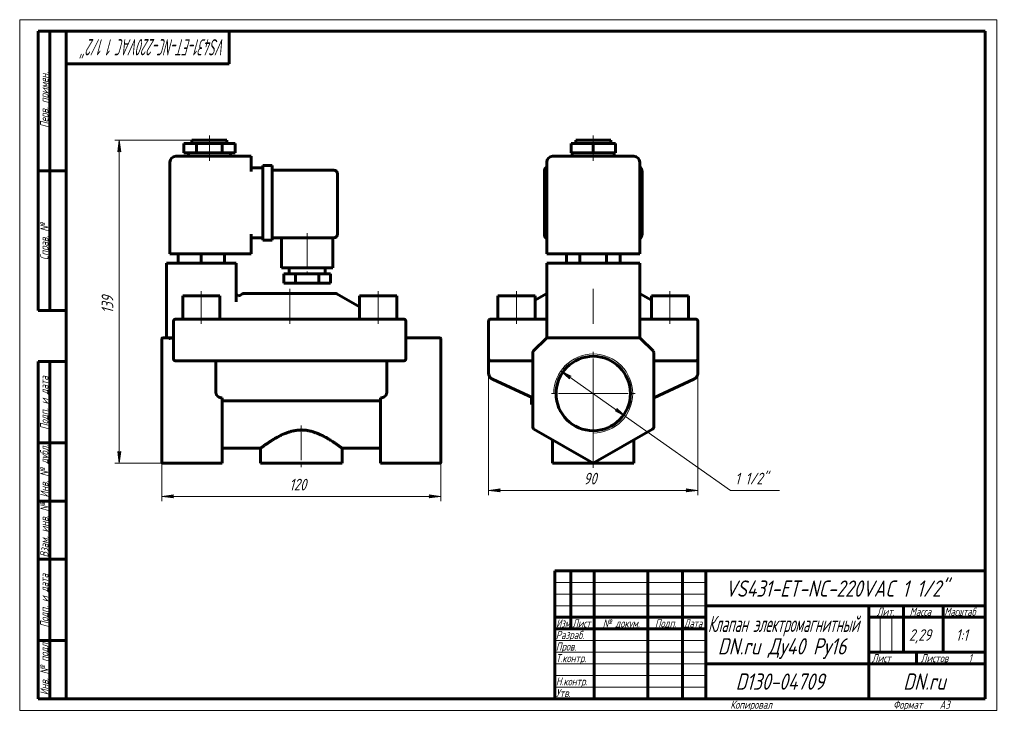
# Model space of a CAD drawing. Header units: millimetres. Extents: x 0 to 423, y 0 to 297.
import ezdxf

# ---------------------------------------------------------------- set-up
doc = ezdxf.new("R2010")
doc.units = ezdxf.units.MM
for name, pattern in [('K5LT_AXLED', [19.5, 15, -1.5, 1.5, -1.5]), ('K5LT_BASIC', [0]), ('K5LT_THIN', [0])]:
    doc.linetypes.add(name, pattern=pattern)
doc.layers.add('Системный слой', color=7, linetype='Continuous')
doc.layers.add('Системный слой (1)', color=7, linetype='Continuous', true_color=0x6c6c6c)
doc.styles.add('KDIMTEXTSTYLE', font='GOST_AU.SHX', dxfattribs={"width": 0.96, "oblique": 15, "height": 5})
doc.styles.add('KTEXTSTYLE', font='GOST_AU.SHX', dxfattribs={"width": 0.96, "height": 5})
doc.dimstyles.new('KDIMSTYLE (1.00)', dxfattribs={"dimtxt": 5, "dimasz": 1, "dimexe": 2, "dimexo": 0, "dimgap": 1, "dimtad": 1, "dimtxsty": 'KDIMTEXTSTYLE', "dimsah": 1, "dimcen": 0, "dimdle": 1, "dimadec": 0, "dimazin": 0, "dimtfac": 0.667, "dimtmove": 0, "dimatfit": 3, "dimfxl": 1, "dimtvp": 1, "dimtolj": 1, "dimtzin": 0, "dimarcsym": 0})

# ---------------------------------------------------------------- blocks, each defined once
blk = doc.blocks.new('U0')
at = {"layer": 'Системный слой (1)', "color": 150, "linetype": 'K5LT_BASIC', "lineweight": 60, "true_color": 0x0080ff}
for q in [(266.56, 172.84), (266.56, 172.83), (266.56, 172.83)]:
    blk.add_line((266.56, 172.83), q, dxfattribs=at)
blk = doc.blocks.new('U1')
at = {"layer": 'Системный слой (1)', "color": 150, "linetype": 'K5LT_BASIC', "lineweight": 60, "true_color": 0x0080ff}
for q in [(226.27, 159.95), (226.56, 160.24)]:
    blk.add_line((226.56, 160.24), q, dxfattribs=at)
blk = doc.blocks.new('U2')
at = {"layer": 'Системный слой (1)', "color": 150, "linetype": 'K5LT_BASIC', "lineweight": 60, "true_color": 0x0080ff}
for p, q in [((226.36, 160.04), (226.32, 160)), ((226.41, 160.09), (226.4, 160.09))]:
    blk.add_line(p, q, dxfattribs=at)
blk = doc.blocks.new('U3')
at = {"layer": 'Системный слой (1)', "color": 150, "linetype": 'K5LT_BASIC', "lineweight": 60, "true_color": 0x0080ff}
for q in [(266.56, 160.24), (266.85, 159.95)]:
    blk.add_line((266.56, 160.24), q, dxfattribs=at)
blk = doc.blocks.new('U4')
at = {"layer": 'Системный слой (1)', "color": 150, "linetype": 'K5LT_BASIC', "lineweight": 60, "true_color": 0x0080ff}
for q in [(226.56, 172.84), (226.56, 172.83), (226.56, 172.83)]:
    blk.add_line((226.56, 172.83), q, dxfattribs=at)
blk = doc.blocks.new('D0')
at = {"layer": 'Системный слой (1)'}
for points in [[(201.56, 94.58), (206.56, 95.24), (206.06, 94.58), (206.56, 93.92)], [(286.56, 93.92), (291.56, 94.58), (286.56, 95.24), (287.06, 94.58)]]:
    blk.add_hatch(color=7, dxfattribs=at).paths.add_polyline_path(points)
at = {"layer": 'Системный слой (1)', "color": 7, "linetype": 'K5LT_THIN', "lineweight": 18}
for p, q in [((201.56, 156.04), (201.56, 92.58)), ((291.56, 153.83), (291.56, 92.58)), ((201.56, 94.58), (206.56, 95.24)), ((206.56, 93.92), (201.56, 94.58)), ((206.56, 95.24), (206.06, 94.58)), ((206.06, 94.58), (206.56, 93.92)), ((287.06, 94.58), (286.56, 95.24)), ((286.56, 95.24), (291.56, 94.58)), ((291.56, 94.58), (286.56, 93.92)), ((286.56, 93.92), (287.06, 94.58))]:
    blk.add_line(p, q, dxfattribs=at)
blk.add_wipeout([(242.47, 95.58), (242.47, 102.97), (250.32, 102.97), (250.32, 95.58)]).dxf.layer = 'Системный слой (1)'
blk.add_line((201.56, 94.58), (291.56, 94.58), dxfattribs=at)
at = {"layer": 'Системный слой (1)', "color": 7, "insert": (242.47, 102.17), "char_height": 5, "attachment_point": 1, "style": 'KTEXTSTYLE'}
blk.add_mtext('\\H5.0;\\W1.000;\\Q15;\\Q15;\\W0.965;90', dxfattribs=at)
blk = doc.blocks.new('KDIMARROW_01')
at = {"layer": 'Системный слой'}
blk.add_hatch(color=0, dxfattribs=at).paths.add_polyline_path([(0, 0), (-5, 0.66), (-4.5, 0), (-5, -0.66)])
at = {"layer": 'Системный слой', "color": 0, "linetype": 'K5LT_THIN', "lineweight": 18}
for p, q in [((-4.5, 0), (-5, 0.66)), ((-5, 0.66), (0, 0)), ((0, 0), (-5, -0.66)), ((-5, -0.66), (-4.5, 0))]:
    blk.add_line(p, q, dxfattribs=at)
at = {"layer": 'Системный слой (1)', "color": 0, "linetype": 'K5LT_THIN', "lineweight": 18}
blk.add_line((61.07, 136.24), (60.07, 136.24), dxfattribs=at)
blk = doc.blocks.new('D1')
at = {"layer": 'Системный слой (1)'}
for points in [[(237.14, 143.7), (232.67, 146.05), (236.38, 142.63), (236.35, 143.45)], [(260.44, 126.43), (256.74, 129.86), (256.77, 129.03), (255.98, 128.78)]]:
    blk.add_hatch(color=7, dxfattribs=at).paths.add_polyline_path(points)
at = {"layer": 'Системный слой (1)', "color": 7, "linetype": 'K5LT_THIN', "lineweight": 18}
for p, q in [((232.67, 146.05), (237.14, 143.7)), ((236.38, 142.63), (232.67, 146.05)), ((232.67, 146.05), (260.44, 126.43)), ((237.14, 143.7), (236.35, 143.45)), ((236.35, 143.45), (236.38, 142.63)), ((255.98, 128.78), (256.77, 129.03)), ((260.44, 126.43), (255.98, 128.78)), ((256.77, 129.03), (256.74, 129.86)), ((256.74, 129.86), (260.44, 126.43))]:
    blk.add_line(p, q, dxfattribs=at)
blk.add_wipeout([(307.54, 95.58), (307.54, 102.97), (323.89, 102.97), (323.89, 95.58)]).dxf.layer = 'Системный слой (1)'
for p, q in [((260.44, 126.43), (305.54, 94.58)), ((305.54, 94.58), (326.57, 94.58))]:
    blk.add_line(p, q, dxfattribs=at)
at = {"layer": 'Системный слой (1)', "color": 7, "insert": (307.54, 102.17), "char_height": 5, "attachment_point": 1, "style": 'KTEXTSTYLE'}
blk.add_mtext('\\H5.0;\\W1.000;\\Q15;\\Q15;\\W0.965;1 1/2"', dxfattribs=at)
blk = doc.blocks.new('U5')
at = {"layer": 'Системный слой (1)', "color": 30, "linetype": 'K5LT_AXLED', "lineweight": 18, "true_color": 0xff8000}
for q in [(246.56, 154.24), (228.56, 136.24), (264.56, 136.24), (246.56, 118.24)]:
    blk.add_line((246.56, 136.24), q, dxfattribs=at)
blk = doc.blocks.new('U6')
at = {"layer": 'Системный слой (1)', "color": 150, "linetype": 'K5LT_BASIC', "lineweight": 60, "true_color": 0x0080ff}
for p, q in [((93.3, 178.6), (93.07, 179.24)), ((93.9, 178.26), (93.3, 178.6)), ((94.57, 178.37), (93.9, 178.26))]:
    blk.add_line(p, q, dxfattribs=at)
blk = doc.blocks.new('U7')
at = {"layer": 'Системный слой (1)', "color": 150, "linetype": 'K5LT_BASIC', "lineweight": 60, "true_color": 0x0080ff}
for p, q in [((87.07, 112.74), (103.57, 112.74)), ((138.57, 112.74), (155.07, 112.74))]:
    blk.add_line(p, q, dxfattribs=at)
blk = doc.blocks.new('D2')
at = {"layer": 'Системный слой (1)'}
for points in [[(61.07, 92), (66.07, 92.65), (65.57, 92), (66.07, 91.34)], [(176.07, 91.34), (181.07, 92), (176.07, 92.65), (176.57, 92)]]:
    blk.add_hatch(color=7, dxfattribs=at).paths.add_polyline_path(points)
at = {"layer": 'Системный слой (1)', "color": 7, "linetype": 'K5LT_THIN', "lineweight": 18}
for p, q in [((61.07, 136.24), (61.07, 90)), ((181.07, 127.89), (181.07, 90)), ((61.07, 92), (66.07, 92.65)), ((66.07, 91.34), (61.07, 92)), ((66.07, 92.65), (65.57, 92)), ((65.57, 92), (66.07, 91.34)), ((176.57, 92), (176.07, 92.65)), ((176.07, 92.65), (181.07, 92)), ((181.07, 92), (176.07, 91.34)), ((176.07, 91.34), (176.57, 92))]:
    blk.add_line(p, q, dxfattribs=at)
blk.add_wipeout([(115.93, 93), (115.93, 100.38), (125.8, 100.38), (125.8, 93)]).dxf.layer = 'Системный слой (1)'
blk.add_line((181.07, 92), (61.07, 92), dxfattribs=at)
at = {"layer": 'Системный слой (1)', "color": 7, "insert": (115.93, 99.58), "char_height": 5, "attachment_point": 1, "style": 'KTEXTSTYLE'}
blk.add_mtext('\\H5.0;\\W1.000;\\Q15;\\Q15;\\W0.965;120', dxfattribs=at)
blk = doc.blocks.new('D3')
at = {"layer": 'Системный слой (1)'}
for points in [[(43.48, 240.24), (42.83, 245.24), (42.17, 240.24), (42.83, 240.74)], [(42.83, 106.24), (43.48, 111.24), (42.83, 110.74), (42.17, 111.24)]]:
    blk.add_hatch(color=7, dxfattribs=at).paths.add_polyline_path(points)
at = {"layer": 'Системный слой (1)', "color": 7, "linetype": 'K5LT_THIN', "lineweight": 18}
for p, q in [((74.07, 245.24), (40.83, 245.24)), ((42.17, 240.24), (42.83, 245.24)), ((42.83, 245.24), (43.48, 240.24)), ((42.83, 240.74), (42.17, 240.24)), ((43.48, 240.24), (42.83, 240.74)), ((42.83, 106.24), (42.17, 111.24)), ((42.17, 111.24), (42.83, 110.74)), ((42.83, 110.74), (43.48, 111.24)), ((43.48, 111.24), (42.83, 106.24)), ((61.28, 106.24), (40.83, 106.24))]:
    blk.add_line(p, q, dxfattribs=at)
blk.add_wipeout([(41.83, 170.73), (34.44, 170.73), (34.44, 180.35), (41.83, 180.35)]).dxf.layer = 'Системный слой (1)'
blk.add_line((42.83, 106.24), (42.83, 245.24), dxfattribs=at)
at = {"layer": 'Системный слой (1)', "color": 7, "insert": (35.24, 170.73), "char_height": 5, "attachment_point": 1, "rotation": 90, "style": 'KTEXTSTYLE'}
blk.add_mtext('\\H5.0;\\W1.000;\\Q15;\\Q15;\\W0.965;139', dxfattribs=at)
blk = doc.blocks.new('U8')
at = {"color": 7, "linetype": 'K5LT_THIN', "lineweight": 18}
for p, q in [((0, 0), (0, 297)), ((0, 297), (420, 297)), ((420, 297), (420, 0)), ((230, 55), (295, 55)), ((230, 50), (295, 50)), ((230, 45), (295, 45)), ((369.96, 25), (369.96, 40)), ((374.98, 25), (374.98, 40)), ((230, 30), (295, 30)), ((230, 25), (295, 25)), ((230, 20), (295, 20)), ((230, 15), (295, 15)), ((230, 10), (295, 10)), ((420, 0), (0, 0))]:
    blk.add_line(p, q, dxfattribs=at)
at = {"color": 150, "linetype": 'K5LT_BASIC', "lineweight": 60, "true_color": 0x0080ff}
for p, q in [((8, 172), (8, 292)), ((20, 292), (8, 292)), ((13, 172), (13, 292)), ((20, 5), (20, 292)), ((20, 292), (415, 292)), ((90, 292), (90, 278)), ((415, 292), (415, 5)), ((90, 278), (20, 278)), ((20, 232), (8, 232)), ((20, 172), (8, 172)), ((8, 5), (8, 150)), ((20, 150), (8, 150)), ((13, 5), (13, 150)), ((20, 115), (8, 115)), ((20, 90), (8, 90)), ((20, 65), (8, 65)), ((230, 60), (415, 60)), ((230, 5), (230, 60)), ((237, 35), (237, 60)), ((247, 5), (247, 60)), ((270, 5), (270, 60)), ((285, 5), (285, 60)), ((295, 5), (295, 60)), ((295, 45), (415, 45)), ((365, 5), (365, 45)), ((380, 25), (380, 45)), ((397, 25), (397, 45)), ((230, 40), (295, 40)), ((365, 40), (380, 40)), ((380, 40), (415, 40)), ((230, 35), (295, 35)), ((20, 30), (8, 30)), ((365, 25), (415, 25)), ((385.57, 20), (385.57, 25)), ((295, 20), (365, 20)), ((365, 20), (415, 20)), ((20, 5), (8, 5)), ((415, 5), (20, 5))]:
    blk.add_line(p, q, dxfattribs=at)
at = {"color": 7, "attachment_point": 1, "style": 'KTEXTSTYLE'}
for s, insert, char_height, rotation in [('\\H5.0;\\W1.000;\\Q15;\\Q15;\\W0.614;\\H7.00;VS431-ET-NC-220VAC 1 1/2"', (88.54, 281.64), 7, 180), ('\\H5.0;\\W1.000;\\Q15;\\Q15;\\W0.965;\\H3.50;Перв. примен.', (8.82, 250.52), 3.5, 90), ('\\H5.0;\\W1.000;\\Q15;\\Q15;\\W0.965;\\H3.50;Справ. №', (8.82, 193.63), 3.5, 90), ('\\H5.0;\\W1.000;\\Q15;\\Q15;\\W0.965;\\H3.50;Подп. и дата', (8.82, 120.66), 3.5, 90), ('\\H5.0;\\W1.000;\\Q15;\\Q15;\\W0.965;\\H3.50;Инв. № дубл.', (8.82, 91.57), 3.5, 90), ('\\H5.0;\\W1.000;\\Q15;\\Q15;\\W0.965;\\H3.50;Взам. инв. №', (8.82, 65.8), 3.5, 90), ('\\H5.0;\\W1.000;\\Q15;\\Q15;\\W0.965;\\H3.50;Подп. и дата', (8.82, 35.66), 3.5, 90), ('\\H5.0;\\W1.000;\\Q15;\\Q15;\\W0.965;\\H3.50;Инв. № подл.', (8.82, 6.57), 3.5, 90)]:
    blk.add_mtext(s, dxfattribs=dict(at, insert=insert, char_height=char_height, rotation=rotation))
for s, insert, char_height in [('\\H5.0;\\W1.000;\\Q15;\\Q15;\\W0.965;\\H7.00;VS431-ET-NC-220VAC 1 1/2"', (303.35, 55.86), 7), ('\\H5.0;\\W1.000;\\Q15;\\Q15;\\W0.965;\\H3.50;Лит.', (368.47, 44.18), 3.5), ('\\H5.0;\\W1.000;\\Q15;\\Q15;\\W0.965;\\H3.50;Масса', (382.58, 44.18), 3.5), ('\\H5.0;\\W1.000;\\Q15;\\Q15;\\W0.930;\\H3.50;Масштаб', (397.52, 44.18), 3.5), ('\\H5.0;\\W1.000;\\Q15;\\Q15;\\W0.784;\\H3.50;Изм.', (230.62, 39.18), 3.5), ('\\H5.0;\\W1.000;\\Q15;\\Q15;\\W0.799;\\H3.50;Лист', (237.61, 39.18), 3.5), ('\\H5.0;\\W1.000;\\Q15;\\Q15;\\W0.965;\\H3.50;№ докум.', (250.63, 39.18), 3.5), ('\\H5.0;\\W1.000;\\Q15;\\Q15;\\W0.965;\\H3.50;Подп.', (273.1, 39.18), 3.5), ('\\H5.0;\\W1.000;\\Q15;\\Q15;\\W0.799;\\H3.50;Дата', (285.61, 39.18), 3.5), ('\\H5.0;\\W1.000;\\Q15;\\Q15;\\W0.672;\\H7.00;Клапан электромагнитный', (295.88, 40.69), 7), ('\\H5.0;\\W1.000;\\Q15;\\Q15;\\W0.965;\\H3.50;Разраб.', (230.5, 34.18), 3.5), ('\\H5.0;\\W1.000;\\Q15;\\Q15;\\W0.965;2,29', (382.3, 34.9), 5), ('\\H5.0;\\W1.000;\\Q15;\\Q15;\\W0.965;{\\c16711680;1:1}', (402.44, 34.9), 5), ('\\H5.0;\\W1.000;\\Q15;\\Q15;\\W0.965;\\H7.00;DN.ru Ду40 Ру16', (300.11, 31.02), 7), ('\\H5.0;\\W1.000;\\Q15;\\Q15;\\W0.965;\\H3.50;Пров.', (230.5, 29.18), 3.5), ('\\H5.0;\\W1.000;\\Q15;\\Q15;\\W0.965;\\H3.50;Т.контр.', (230.5, 24.18), 3.5), ('\\H5.0;\\W1.000;\\Q15;\\Q15;\\W0.965;\\H3.50;Лист', (366.32, 24.18), 3.5), ('\\H5.0;\\W1.000;\\Q15;\\Q15;\\W0.965;\\H3.50;Листов', (387.36, 24.18), 3.5), ('\\H5.0;\\W1.000;\\Q15;\\Q15;\\W0.965;\\H3.50;1', (407.91, 24.18), 3.5), ('\\H5.0;\\W1.000;\\Q15;\\Q15;\\W0.965;\\H3.50;Н.контр.', (230.5, 14.18), 3.5), ('\\H5.0;\\W1.000;\\Q15;\\Q15;\\W0.965;\\H7.00;D130-04709', (307.8, 15.86), 7), ('\\H5.0;\\W1.000;\\Q15;\\Q15;\\W0.965;\\H7.00;DN.ru', (379.84, 15.86), 7), ('\\H5.0;\\W1.000;\\Q15;\\Q15;\\W0.965;\\H3.50;Утв.', (230.5, 9.18), 3.5), ('\\H5.0;\\W1.000;\\Q15;\\Q15;\\W0.965;\\H3.50;Копировал', (305.5, 4.18), 3.5), ('\\H5.0;\\W1.000;\\Q15;\\Q15;\\W0.965;\\H3.50;Формат', (375.5, 4.18), 3.5), ('\\H5.0;\\W1.000;\\Q15;\\Q15;\\W0.965;\\H3.50;A3', (395.5, 4.18), 3.5)]:
    blk.add_mtext(s, dxfattribs=dict(at, insert=insert, char_height=char_height))

msp = doc.modelspace()

# ---------------------------------------------------------------- linework, layer by layer
at = {"layer": 'Системный слой (1)', "color": 30, "linetype": 'K5LT_AXLED', "lineweight": 18, "true_color": 0xff8000}
for p, q in [((81.57, 241.741), (81.57, 247.241)), ((246.559, 241.741), (246.559, 247.241)), ((81.57, 236.241), (81.57, 241.741)), ((246.559, 236.241), (246.559, 241.741)), ((123.57, 205.241), (123.57, 185.741)), ((78.07, 166.241), (78.07, 180.241)), ((116.07, 166.241), (116.07, 181.241)), ((154.07, 166.241), (154.07, 180.241)), ((213.559, 166.241), (213.559, 180.241)), ((246.559, 166.241), (246.559, 181.241)), ((279.559, 166.241), (279.559, 180.241))]:
    msp.add_line(p, q, dxfattribs=at)
at = {"layer": 'Системный слой (1)', "color": 150, "linetype": 'K5LT_BASIC', "lineweight": 60, "true_color": 0x0080ff}
for p, q in [((70.57, 239.741), (70.57, 243.741)), ((70.57, 243.741), (76.07, 243.741)), ((74.07, 243.741), (74.07, 245.241)), ((74.07, 245.241), (89.07, 245.241)), ((76.07, 243.741), (87.07, 243.741)), ((76.07, 239.741), (76.07, 243.741)), ((87.07, 239.741), (87.07, 243.741)), ((87.07, 243.741), (92.57, 243.741)), ((89.07, 243.741), (89.07, 245.241)), ((92.57, 239.741), (92.57, 243.741)), ((237.033, 243.741), (246.559, 243.741)), ((237.033, 239.741), (237.033, 243.741)), ((239.059, 243.741), (239.059, 245.241)), ((239.059, 245.241), (254.059, 245.241)), ((246.559, 239.741), (246.559, 243.741)), ((246.559, 243.741), (256.085, 243.741)), ((254.059, 243.741), (254.059, 245.241)), ((256.085, 239.741), (256.085, 243.741)), ((99.57, 238.241), (67.07, 238.241)), ((70.57, 239.741), (76.07, 239.741)), ((72.57, 238.241), (72.57, 239.741)), ((76.07, 239.741), (87.07, 239.741)), ((87.07, 239.741), (92.57, 239.741)), ((90.57, 238.241), (90.57, 239.741)), ((99.57, 238.241), (99.57, 235.741)), ((264.059, 238.241), (229.059, 238.241)), ((237.033, 239.741), (246.559, 239.741)), ((237.559, 238.241), (237.559, 239.741)), ((246.559, 239.741), (256.085, 239.741)), ((255.559, 238.241), (255.559, 239.741)), ((64.57, 196.241), (64.57, 235.741)), ((99.57, 231.741), (99.57, 235.741)), ((99.57, 233.241), (104.57, 233.241)), ((104.57, 234.241), (108.57, 234.241)), ((104.57, 231.741), (104.57, 234.241)), ((108.57, 234.241), (108.57, 231.741)), ((226.559, 196.241), (226.559, 235.741)), ((266.559, 196.241), (266.559, 235.741)), ((104.57, 231.741), (104.57, 204.741)), ((108.57, 232.241), (135.07, 232.241)), ((108.57, 231.741), (108.57, 204.741)), ((136.57, 230.741), (136.57, 204.741)), ((225.559, 204.741), (225.559, 231.741)), ((267.559, 231.741), (267.559, 204.741)), ((99.57, 196.241), (99.57, 204.741)), ((99.57, 203.241), (104.57, 203.241)), ((104.57, 202.241), (104.57, 204.741)), ((108.57, 204.741), (108.57, 202.241)), ((108.57, 203.241), (135.07, 203.241)), ((112.57, 203.241), (112.57, 190.241)), ((134.57, 203.241), (134.57, 190.241)), ((104.57, 202.241), (108.57, 202.241)), ((67.07, 196.241), (64.57, 196.241)), ((67.07, 196.241), (99.57, 196.241)), ((68.07, 196.241), (68.07, 192.241)), ((78.07, 196.241), (78.07, 192.241)), ((88.07, 196.241), (88.07, 192.241)), ((229.059, 196.241), (226.559, 196.241)), ((229.059, 196.241), (264.059, 196.241)), ((235.012, 196.241), (235.012, 192.241)), ((240.785, 196.241), (240.785, 192.241)), ((252.332, 196.241), (252.332, 192.241)), ((258.106, 196.241), (258.106, 192.241)), ((266.559, 196.241), (264.059, 196.241)), ((63.07, 192.241), (63.07, 160.241)), ((63.07, 192.241), (65.57, 192.241)), ((90.57, 192.241), (65.57, 192.241)), ((90.57, 192.241), (93.07, 192.241)), ((93.07, 192.241), (93.07, 175.712)), ((226.559, 192.241), (229.059, 192.241)), ((226.559, 192.241), (226.559, 160.241)), ((264.059, 192.241), (229.059, 192.241)), ((264.059, 192.241), (266.559, 192.241)), ((266.559, 192.241), (266.559, 160.241)), ((134.57, 190.241), (112.57, 190.241)), ((113.57, 187.741), (113.57, 183.741)), ((118.57, 187.741), (113.57, 187.741)), ((115.82, 190.241), (115.82, 187.741)), ((118.57, 187.741), (118.57, 183.741)), ((128.57, 187.741), (118.57, 187.741)), ((133.57, 187.741), (128.57, 187.741)), ((128.57, 187.741), (128.57, 183.741)), ((131.32, 190.241), (131.32, 187.741)), ((133.57, 187.741), (133.57, 183.741)), ((118.57, 183.741), (113.57, 183.741)), ((128.57, 183.741), (118.57, 183.741)), ((133.57, 183.741), (128.57, 183.741)), ((70.07, 178.241), (86.07, 178.241)), ((70.07, 168.241), (70.07, 178.241)), ((86.07, 168.241), (86.07, 178.241)), ((95.837, 179.107), (94.569, 178.374)), ((135.802, 179.241), (96.337, 179.241)), ((136.302, 179.107), (146.07, 173.467)), ((146.07, 178.241), (162.07, 178.241)), ((146.07, 168.241), (146.07, 178.241)), ((162.07, 168.241), (162.07, 178.241)), ((205.559, 168.241), (205.559, 178.241)), ((205.559, 178.241), (221.559, 178.241)), ((226.327, 179.107), (221.559, 176.354)), ((221.559, 168.241), (221.559, 178.241)), ((266.791, 179.107), (271.559, 176.354)), ((271.559, 178.241), (287.559, 178.241)), ((271.559, 168.241), (271.559, 178.241)), ((287.559, 168.241), (287.559, 178.241)), ((66.07, 167.241), (66.07, 151.241)), ((67.07, 168.241), (69.07, 168.241)), ((163.07, 168.241), (69.07, 168.241)), ((163.07, 168.241), (165.07, 168.241)), ((166.07, 151.241), (166.07, 167.241)), ((201.559, 167.241), (201.559, 151.241)), ((202.559, 168.241), (204.559, 168.241)), ((204.559, 168.241), (226.559, 168.241)), ((266.559, 168.241), (288.559, 168.241)), ((288.559, 168.241), (290.559, 168.241)), ((291.559, 167.241), (291.559, 151.241)), ((61.07, 159.594), (61.07, 159.741)), ((61.07, 154.18), (61.07, 159.594)), ((64.191, 160.241), (61.57, 160.241)), ((65.57, 160.241), (64.191, 160.241)), ((65.57, 160.241), (66.07, 160.241)), ((166.07, 160.241), (180.57, 160.241)), ((181.07, 159.741), (181.07, 159.594)), ((181.07, 154.18), (181.07, 159.594)), ((226.266, 159.948), (220.852, 154.534)), ((226.278, 159.96), (226.266, 159.948)), ((226.559, 160.241), (226.973, 160.241)), ((266.145, 160.241), (226.973, 160.241)), ((266.559, 160.241), (266.145, 160.241)), ((266.702, 160.098), (266.645, 160.155)), ((272.266, 154.534), (266.852, 159.948)), ((61.07, 153.826), (61.07, 154.18)), ((61.07, 121.829), (61.07, 153.826)), ((181.07, 154.18), (181.07, 153.826)), ((181.07, 121.829), (181.07, 153.826)), ((220.559, 153.826), (220.559, 121.829)), ((272.559, 121.829), (272.559, 153.826)), ((69.07, 150.241), (67.07, 150.241)), ((69.07, 150.241), (111.636, 150.241)), ((84.341, 150.241), (84.341, 136.867)), ((111.636, 150.241), (121.07, 150.241)), ((121.07, 150.241), (130.504, 150.241)), ((130.504, 150.241), (163.07, 150.241)), ((157.798, 150.241), (157.798, 136.867)), ((165.07, 150.241), (163.07, 150.241)), ((201.559, 151.241), (201.559, 150.241)), ((201.559, 151.241), (201.559, 150.363)), ((201.559, 150.484), (201.559, 150.785)), ((201.559, 150.241), (201.559, 150.241)), ((202.559, 150.241), (201.559, 150.241)), ((201.559, 150.241), (201.559, 145.136)), ((204.559, 150.241), (202.559, 150.241)), ((204.559, 150.241), (220.559, 150.241)), ((272.559, 150.241), (288.559, 150.241)), ((290.559, 150.241), (288.559, 150.241)), ((290.559, 150.241), (291.559, 150.241)), ((291.559, 151.241), (291.559, 150.241)), ((291.559, 151.241), (291.559, 150.363)), ((291.559, 150.484), (291.559, 150.755)), ((291.559, 150.241), (291.559, 150.241)), ((291.559, 150.241), (291.559, 145.135)), ((220.559, 134.365), (203.291, 142.417)), ((220.559, 134.365), (203.291, 142.417)), ((203.291, 142.417), (220.559, 134.365)), ((289.827, 142.417), (272.559, 134.365)), ((289.827, 142.417), (272.559, 134.365)), ((87.07, 121.829), (87.07, 134.365)), ((87.07, 133.101), (155.07, 133.101)), ((155.07, 121.829), (155.07, 134.365)), ((220.059, 133.561), (220.059, 134.598)), ((220.059, 131.561), (220.059, 133.561)), ((220.559, 133.561), (220.059, 133.561)), ((220.559, 131.561), (220.059, 131.561)), ((272.559, 134.365), (273.091, 134.613)), ((61.07, 121.396), (61.07, 121.829)), ((61.07, 106.818), (61.07, 121.396)), ((87.07, 121.829), (87.07, 120.963)), ((87.07, 106.241), (87.07, 120.963)), ((155.07, 120.963), (155.07, 121.829)), ((155.07, 106.241), (155.07, 120.963)), ((181.07, 121.829), (181.07, 121.396)), ((181.07, 106.818), (181.07, 121.396)), ((221.059, 120.963), (246.559, 106.241)), ((246.559, 106.241), (272.059, 120.963)), ((229.059, 116.344), (229.059, 106.241)), ((264.059, 116.344), (264.059, 106.241)), ((103.57, 112.741), (103.57, 106.241)), ((138.57, 112.741), (138.57, 106.241)), ((87.07, 106.241), (61.57, 106.241)), ((138.57, 106.241), (103.57, 106.241)), ((155.07, 106.241), (180.57, 106.241)), ((264.059, 106.241), (229.059, 106.241)), ((246.559, 106.241), (246.559, 106.818))]:
    msp.add_line(p, q, dxfattribs=at)
msp.add_circle((246.559, 136.241), 16, dxfattribs=at)
for centre, radius, start, end in [((67.07, 235.741), 2.5, 90, 180), ((229.059, 235.741), 2.5, 90, 180), ((264.059, 235.741), 2.5, 0, 90), ((228.059, 231.741), 2.5, 126.8699, 180), ((265.059, 231.741), 2.5, 0, 53.1301), ((135.07, 230.741), 1.5, 0, 90), ((135.07, 204.741), 1.5, 270, 0), ((228.059, 204.741), 2.5, 180, 233.1301), ((265.059, 204.741), 2.5, 306.8699, 0), ((96.337, 178.241), 1, 90, 120), ((135.802, 178.241), 1, 60, 90), ((226.827, 178.241), 1, 105.54227, 120), ((266.291, 178.241), 1, 60, 74.45773), ((67.07, 167.241), 1, 90, 180), ((165.07, 167.241), 1, 0, 90), ((202.559, 167.241), 1, 90, 180), ((290.559, 167.241), 1, 0, 90), ((61.57, 159.741), 0.5, 90, 180), ((180.57, 159.741), 0.5, 0, 90), ((226.973, 159.241), 1, 90, 135), ((266.145, 159.241), 1, 45, 90), ((221.559, 153.826), 1, 135, 180), ((271.559, 153.826), 1, 0, 45), ((67.07, 151.241), 1, 180, 270), ((165.07, 151.241), 1, 270, 0), ((202.559, 151.241), 1, 180, 270), ((290.559, 151.241), 1, 270, 0), ((221.559, 121.829), 1, 180, 240), ((271.559, 121.829), 1, 300, 0)]:
    msp.add_arc(centre, radius, start, end, dxfattribs=at)
at = {"layer": 'Системный слой (1)', "color": 7, "linetype": 'K5LT_THIN', "lineweight": 18}
msp.add_arc((246.559, 136.241), 17, 270, 180, dxfattribs=at)
at = {"layer": 'Системный слой (1)', "color": 150, "linetype": 'K5LT_BASIC', "lineweight": 60, "true_color": 0x0080ff}
for points, knots in [([(93.07, 179.241), (93.07, 179.239), (93.07, 179.238), (93.07, 179.235), (93.07, 179.233), (93.07, 179.229), (93.07, 179.227), (93.07, 179.223), (93.07, 179.221), (93.07, 179.217), (93.07, 179.215), (93.07, 179.212)], [0, 0, 0, 0, 0.6870943, 0.6870943, 1.6870943, 1.6870943, 2.6870943, 2.6870943, 3.6870943, 3.6870943, 5, 5, 5, 5]), ([(226.556, 172.833), (226.557, 172.835), (226.557, 172.836), (226.557, 172.84), (226.558, 172.842), (226.558, 172.846), (226.558, 172.849), (226.559, 172.854), (226.559, 172.857), (226.559, 172.863), (226.559, 172.867), (226.559, 172.87)], [0, 0, 0, 0, 0.4, 0.4, 0.8, 0.8, 1.2, 1.2, 1.6, 1.6, 2, 2, 2, 2]), ([(266.561, 172.833), (266.561, 172.835), (266.561, 172.836), (266.56, 172.84), (266.56, 172.842), (266.56, 172.846), (266.56, 172.849), (266.559, 172.854), (266.559, 172.857), (266.559, 172.863), (266.559, 172.867), (266.559, 172.87)], [0, 0, 0, 0, 0.4, 0.4, 0.8, 0.8, 1.2, 1.2, 1.6, 1.6, 2, 2, 2, 2]), ([(65.57, 160.241), (65.502, 160.241), (65.369, 160.144), (65.164, 160.091), (64.965, 160.035), (64.769, 159.996), (64.573, 159.968), (64.381, 159.951), (64.254, 159.948), (64.191, 159.948)], [0, 0, 0, 0, 0.1940726, 0.3623054, 0.5074538, 0.6457869, 0.7773047, 0.8921854, 1, 1, 1, 1]), ([(203.291, 142.417), (203.29, 142.417), (203.288, 142.418), (203.278, 142.423), (203.268, 142.427), (203.247, 142.438), (203.234, 142.444), (203.196, 142.463), (203.171, 142.476), (203.097, 142.515), (203.048, 142.543), (202.904, 142.631), (202.812, 142.694), (202.617, 142.845), (202.516, 142.935), (202.325, 143.129), (202.236, 143.232), (202.072, 143.452), (201.998, 143.568), (201.865, 143.808), (201.807, 143.933), (201.709, 144.189), (201.669, 144.319), (201.607, 144.584), (201.585, 144.718), (201.564, 144.943), (201.559, 145.035), (201.559, 145.129), (201.559, 145.133), (201.559, 145.136)], [0.0088822, 0.0088822, 0.0088822, 0.0088822, 0.0355288, 0.0355288, 0.2083134, 0.2083134, 0.4432733, 0.4432733, 0.9131933, 0.9131933, 1.8530331, 1.8530331, 3.7238307, 3.7238307, 5.98359, 5.98359, 8.2685239, 8.2685239, 10.5664437, 10.5664437, 12.8647407, 12.8647407, 15.1506502, 15.1506502, 17.4115273, 17.4115273, 18.9435309, 18.9435309, 18.99666, 18.99666, 18.99666, 18.99666]), ([(289.827, 142.417), (289.828, 142.417), (289.83, 142.418), (289.84, 142.423), (289.849, 142.427), (289.871, 142.438), (289.884, 142.444), (289.921, 142.463), (289.946, 142.476), (290.021, 142.515), (290.07, 142.543), (290.214, 142.631), (290.306, 142.694), (290.501, 142.845), (290.602, 142.935), (290.793, 143.129), (290.882, 143.232), (291.046, 143.452), (291.12, 143.568), (291.253, 143.808), (291.311, 143.933), (291.409, 144.189), (291.449, 144.319), (291.511, 144.584), (291.533, 144.718), (291.554, 144.943), (291.559, 145.035), (291.559, 145.129), (291.559, 145.133), (291.559, 145.136)], [0.0088822, 0.0088822, 0.0088822, 0.0088822, 0.0355288, 0.0355288, 0.2083134, 0.2083134, 0.4432733, 0.4432733, 0.9131933, 0.9131933, 1.8530331, 1.8530331, 3.7238307, 3.7238307, 5.98359, 5.98359, 8.2685239, 8.2685239, 10.5664437, 10.5664437, 12.8647407, 12.8647407, 15.1506502, 15.1506502, 17.4115273, 17.4115273, 18.9435309, 18.9435309, 18.99666, 18.99666, 18.99666, 18.99666]), ([(203.291, 142.417), (203.291, 142.417), (203.291, 142.417), (203.291, 142.417), (203.291, 142.417), (203.291, 142.417), (203.291, 142.417), (203.29, 142.417), (203.29, 142.417), (203.289, 142.418), (203.289, 142.418), (203.287, 142.418), (203.287, 142.419), (203.284, 142.42), (203.282, 142.421), (203.277, 142.423), (203.274, 142.425), (203.265, 142.429), (203.26, 142.432), (203.244, 142.439), (203.234, 142.444), (203.205, 142.458), (203.187, 142.468), (203.15, 142.487), (203.132, 142.497), (203.096, 142.516), (203.078, 142.527), (203.046, 142.545), (203.032, 142.553), (203.018, 142.562)], [0.0014088, 0.0014088, 0.0014088, 0.0014088, 0.0040909, 0.0040909, 0.0095906, 0.0095906, 0.02059, 0.02059, 0.0425888, 0.0425888, 0.0865863, 0.0865863, 0.1731726, 0.1731726, 0.3449364, 0.3449364, 0.6413107, 0.6413107, 1.1854758, 1.1854758, 2.1766312, 2.1766312, 3.9645612, 3.9645612, 5.7645612, 5.7645612, 7.5645612, 7.5645612, 9, 9, 9, 9]), ([(289.827, 142.417), (289.827, 142.417), (289.827, 142.417), (289.827, 142.417), (289.827, 142.417), (289.827, 142.417), (289.827, 142.417), (289.828, 142.417), (289.828, 142.417), (289.829, 142.418), (289.829, 142.418), (289.83, 142.418), (289.831, 142.419), (289.834, 142.42), (289.836, 142.421), (289.841, 142.423), (289.844, 142.425), (289.852, 142.429), (289.858, 142.432), (289.874, 142.439), (289.884, 142.444), (289.913, 142.458), (289.931, 142.468), (289.967, 142.487), (289.986, 142.497), (290.022, 142.516), (290.04, 142.527), (290.072, 142.545), (290.086, 142.553), (290.1, 142.562)], [0.0014087, 0.0014087, 0.0014087, 0.0014087, 0.0040909, 0.0040909, 0.0095906, 0.0095906, 0.0205898, 0.0205898, 0.0425884, 0.0425884, 0.0865855, 0.0865855, 0.1731711, 0.1731711, 0.3449334, 0.3449334, 0.6413047, 0.6413047, 1.1854638, 1.1854638, 2.1766074, 2.1766074, 3.9645135, 3.9645135, 5.7645135, 5.7645135, 7.5645135, 7.5645135, 9, 9, 9, 9]), ([(87.07, 134.365), (87.017, 134.366), (86.955, 134.368), (86.863, 134.373), (86.794, 134.379), (86.703, 134.388), (86.615, 134.399), (86.527, 134.412), (86.442, 134.428), (86.357, 134.445), (86.275, 134.465), (86.195, 134.486), (86.117, 134.509), (86.018, 134.541), (85.922, 134.575), (85.831, 134.613), (85.766, 134.642), (85.703, 134.671), (85.642, 134.702), (85.584, 134.733), (85.528, 134.765), (85.468, 134.801), (85.4, 134.845), (85.323, 134.898), (85.257, 134.947), (85.211, 134.984), (85.176, 135.013), (85.139, 135.045), (85.091, 135.088), (85.055, 135.123), (85.002, 135.176), (84.95, 135.23), (84.878, 135.314), (84.816, 135.392), (84.753, 135.48), (84.7, 135.562), (84.654, 135.64), (84.615, 135.71), (84.585, 135.77), (84.554, 135.836), (84.534, 135.882), (84.506, 135.953), (84.488, 136.001), (84.461, 136.08), (84.442, 136.139), (84.425, 136.203), (84.411, 136.258), (84.398, 136.314), (84.386, 136.375), (84.376, 136.431), (84.368, 136.486), (84.36, 136.54), (84.354, 136.595), (84.349, 136.649), (84.345, 136.704), (84.343, 136.758), (84.341, 136.812), (84.341, 136.848), (84.341, 136.867)], [0, 0, 0, 0, 0.0385861, 0.0448549, 0.0669954, 0.0888118, 0.110476, 0.1317417, 0.1527517, 0.1733991, 0.1939372, 0.2139784, 0.2336385, 0.2526513, 0.2894638, 0.3070986, 0.3241467, 0.3410326, 0.357403, 0.373422, 0.3888921, 0.4041716, 0.4238098, 0.447919, 0.4716893, 0.4835928, 0.490567, 0.5046123, 0.5186371, 0.5378973, 0.5404476, 0.5732813, 0.5922055, 0.6203145, 0.6454307, 0.6705588, 0.6909224, 0.7113356, 0.7284189, 0.739471, 0.7642058, 0.7645783, 0.7948891, 0.8013338, 0.8253796, 0.8395092, 0.8496248, 0.8661452, 0.8810845, 0.8944192, 0.9077407, 0.9210135, 0.9342518, 0.947436, 0.9605998, 0.9737414, 0.9868766, 1, 1, 1, 1]), ([(155.07, 134.365), (155.122, 134.366), (155.184, 134.368), (155.276, 134.373), (155.345, 134.379), (155.436, 134.388), (155.524, 134.399), (155.612, 134.412), (155.697, 134.428), (155.782, 134.445), (155.864, 134.465), (155.944, 134.486), (156.022, 134.509), (156.122, 134.541), (156.217, 134.575), (156.308, 134.613), (156.373, 134.642), (156.436, 134.671), (156.497, 134.702), (156.555, 134.733), (156.611, 134.765), (156.671, 134.801), (156.739, 134.845), (156.816, 134.898), (156.882, 134.947), (156.928, 134.984), (156.963, 135.013), (157, 135.045), (157.048, 135.088), (157.084, 135.123), (157.138, 135.176), (157.189, 135.23), (157.261, 135.314), (157.323, 135.392), (157.386, 135.48), (157.439, 135.562), (157.485, 135.64), (157.524, 135.71), (157.554, 135.77), (157.585, 135.836), (157.605, 135.882), (157.633, 135.953), (157.651, 136.001), (157.678, 136.08), (157.697, 136.139), (157.714, 136.203), (157.728, 136.258), (157.741, 136.314), (157.753, 136.375), (157.763, 136.431), (157.772, 136.486), (157.779, 136.54), (157.785, 136.595), (157.79, 136.649), (157.794, 136.704), (157.796, 136.758), (157.798, 136.812), (157.798, 136.848), (157.798, 136.867)], [0, 0, 0, 0, 0.0385861, 0.0448549, 0.0669954, 0.0888118, 0.110476, 0.1317417, 0.1527517, 0.1733991, 0.1939372, 0.2139784, 0.2336385, 0.2526513, 0.2894638, 0.3070986, 0.3241467, 0.3410326, 0.357403, 0.373422, 0.3888921, 0.4041716, 0.4238098, 0.447919, 0.4716893, 0.4835928, 0.490567, 0.5046123, 0.5186371, 0.5378973, 0.5404476, 0.5732813, 0.5922055, 0.6203145, 0.6454307, 0.6705588, 0.6909224, 0.7113356, 0.7284189, 0.739471, 0.7642058, 0.7645783, 0.7948891, 0.8013338, 0.8253796, 0.8395092, 0.8496248, 0.8661452, 0.8810845, 0.8944192, 0.9077407, 0.9210135, 0.9342518, 0.947436, 0.9605998, 0.9737414, 0.9868766, 1, 1, 1, 1]), ([(138.57, 112.741), (138.569, 112.741), (138.532, 112.769), (138.386, 112.877), (138.195, 113.018), (137.966, 113.187), (137.684, 113.393), (137.377, 113.615), (137.058, 113.844), (136.737, 114.072), (136.381, 114.322), (135.99, 114.593), (135.563, 114.886), (135.042, 115.236), (134.419, 115.646), (133.686, 116.115), (132.978, 116.55), (132.316, 116.943), (131.66, 117.319), (130.935, 117.716), (130.137, 118.128), (129.394, 118.488), (128.715, 118.795), (128.11, 119.051), (127.51, 119.288), (126.853, 119.528), (126.123, 119.768), (125.31, 120), (124.537, 120.183), (123.811, 120.323), (123.141, 120.425), (122.464, 120.499), (121.79, 120.544), (121.325, 120.556), (120.889, 120.557), (120.462, 120.548), (119.848, 120.513), (119.163, 120.446), (118.422, 120.341), (117.627, 120.189), (116.905, 120.017), (116.251, 119.836), (115.593, 119.632), (114.87, 119.381), (114.083, 119.075), (113.28, 118.733), (112.465, 118.356), (111.642, 117.945), (110.901, 117.552), (110.247, 117.187), (109.62, 116.824), (108.965, 116.431), (108.288, 116.01), (107.643, 115.596), (107.033, 115.194), (106.461, 114.808), (105.931, 114.443), (105.445, 114.102), (105.004, 113.789), (104.643, 113.529), (104.354, 113.319), (104.1, 113.133), (103.874, 112.967), (103.698, 112.836), (103.595, 112.76), (103.57, 112.741), (103.57, 112.741), (103.57, 112.741)], [0, 0, 0, 0, 0.01276234, 0.02340085, 0.03191441, 0.04049573, 0.04914421, 0.05786168, 0.06456299, 0.07137586, 0.07838019, 0.08546495, 0.09278393, 0.10025692, 0.1105814, 0.12090452, 0.13122396, 0.13869013, 0.1460017, 0.15517845, 0.16415014, 0.17291572, 0.17930182, 0.18553709, 0.19149234, 0.19731823, 0.20484649, 0.21243383, 0.22007752, 0.22599202, 0.23195046, 0.23790077, 0.24380084, 0.2495373, 0.24999778, 0.25516396, 0.26062619, 0.26603095, 0.2731283, 0.28025238, 0.28740454, 0.2929061, 0.2984807, 0.30607743, 0.31390898, 0.32197309, 0.33077534, 0.33983608, 0.34915392, 0.35619904, 0.36316629, 0.37227573, 0.38139215, 0.39051502, 0.39976992, 0.40902704, 0.41828514, 0.42758558, 0.43699025, 0.44649638, 0.45378628, 0.4611455, 0.47106026, 0.48081764, 0.49041819, 0.49936276, 0.49999343, 0.49999343, 0.49999343, 0.49999343])]:
    msp.add_open_spline(points, degree=3, knots=knots, dxfattribs=at)
for points in [[(61.57, 106.241), (61.277, 106.241), (61.07, 106.48), (61.07, 106.818)], [(180.57, 106.241), (180.862, 106.241), (181.07, 106.48), (181.07, 106.818)]]:
    msp.add_rational_spline(points, [1, 0.804737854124, 0.804737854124, 1], degree=3, dxfattribs=at)

# ---------------------------------------------------------------- block references
at = {"layer": 'Системный слой (1)'}
for name in ['U6', 'U4', 'U0', 'U1', 'U2', 'U3', 'U7']:
    msp.add_blockref(name, (0, 0), dxfattribs=at)

# ---------------------------------------------------------------- next in the draw order: dimensions: what is measured, and where the dimension line sits
at = {"layer": 'Системный слой (1)', "color": 7}
for base, p1, p2, text, picture, middle in [((201.559, 94.583), (291.559, 153.834), (201.559, 156.039), '\\H5.0;\\W0.965;\\Q15;\\H5.0;\\W0.965;\\Q15;\\Q15;90', 'D0', (246.559, 94.583)), ((181.07, 91.996), (61.07, 136.241), (181.07, 127.889), '\\H5.0;\\W0.965;\\Q15;\\H5.0;\\W0.965;\\Q15;\\Q15;120', 'D2', (121.07, 91.996))]:
    dim = msp.add_linear_dim(base=base, p1=p1, p2=p2, text=text, dimstyle='KDIMSTYLE (1.00)', override={"dimexo": 0, "dimblk1": 'KDIMARROW_01', "dimblk2": 'KDIMARROW_01', "dimse1": 0, "dimse2": 0, "dimclrt": 7, "dimtolj": 1}, dxfattribs=at)
    dim.commit()
    dim.dimension.update_dxf_attribs({"geometry": picture, "text_midpoint": middle, "dimtype": 160})

# ---------------------------------------------------------------- next in the draw order: linework, layer by layer
at = {"layer": 'Системный слой (1)', "color": 30, "linetype": 'K5LT_AXLED', "lineweight": 18, "true_color": 0xff8000}
msp.add_line((121.07, 122.556), (121.07, 104.241), dxfattribs=at)

# ---------------------------------------------------------------- next in the draw order: dimensions: what is measured, and where the dimension line sits
at = {"layer": 'Системный слой (1)', "color": 7}
dim = msp.add_linear_dim(base=(42.825, 106.241), p1=(74.07, 245.241), p2=(61.277, 106.241), angle=90, text='\\H5.0;\\W0.965;\\Q15;\\H5.0;\\W0.965;\\Q15;\\Q15;139', dimstyle='KDIMSTYLE (1.00)', override={"dimexo": 0, "dimblk1": 'KDIMARROW_01', "dimblk2": 'KDIMARROW_01', "dimse1": 0, "dimse2": 0, "dimclrt": 7, "dimtolj": 1}, dxfattribs=at)
dim.commit()
dim.dimension.update_dxf_attribs({"geometry": 'D3', "text_midpoint": (42.825, 175.741), "dimtype": 160})
dim = msp.add_diameter_dim_2p(p1=(232.673, 146.048), p2=(260.445, 126.433), text='\\H5.0;\\W0.965;\\Q15;\\H5.0;\\W0.965;\\Q15;\\Q15;1 1/2"', dimstyle='KDIMSTYLE (1.00)', override={"dimtih": 1, "dimtoh": 1, "dimblk1": 'KDIMARROW_01', "dimblk2": 'KDIMARROW_01', "dimclrt": 7, "dimtmove": 1, "dimatfit": 2, "dimtolj": 1}, dxfattribs=at)
dim.commit()
dim.dimension.update_dxf_attribs({"geometry": 'D1', "text_midpoint": (307.539, 94.583), "dimtype": 163})

# ---------------------------------------------------------------- next in the draw order: linework, layer by layer
at = {"layer": 'Системный слой (1)', "color": 30, "linetype": 'K5LT_AXLED', "lineweight": 18, "true_color": 0xff8000}
msp.add_line((246.559, 104.241), (246.559, 122.556), dxfattribs=at)

# ---------------------------------------------------------------- next in the draw order: block references
msp.add_blockref('U8', (0, 0))
at = {"layer": 'Системный слой (1)'}
msp.add_blockref('U5', (0, 0), dxfattribs=at)

doc.saveas('drawing.dxf')
